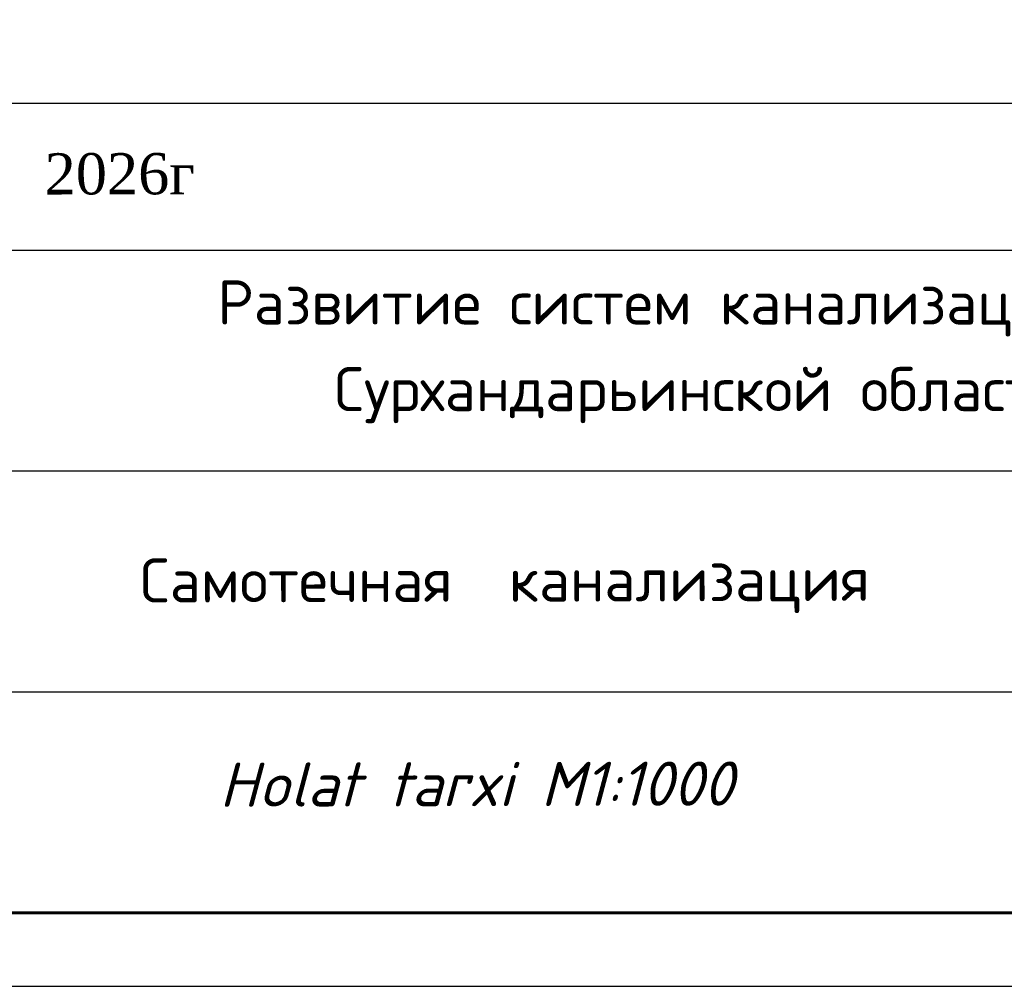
# Model space of a CAD drawing. Header units: inches. Extents: x -397 to 1532, y 9 to 603.
# Tile 2 of 29: x -100 to -33, y 9 to 75. Entities that reach past the tile are written whole.
import ezdxf

# ---------------------------------------------------------------- set-up
doc = ezdxf.new("R2010")
doc.units = ezdxf.units.IN
doc.header["$MEASUREMENT"] = 0
doc.layers.add('(002) Рамка', color=7, linetype='Continuous')
doc.layers.add('ливнеотвод', color=7, linetype='Continuous')
doc.layers.add('0_Ном._пера__7', color=7, linetype='Continuous', lineweight=60)
doc.styles.add('ISOCPEUR', font='isocpeui.ttf')
doc.styles.get("Standard").update_dxf_attribs({"font": 'arial.ttf'})

msp = doc.modelspace()

# ---------------------------------------------------------------- linework, layer by layer
at = {"color": 7}
for p, q in [((18.567, 69.377), (-166.433, 69.377)), ((18.567, 59.377), (-166.433, 59.377)), ((18.567, 44.377), (-166.433, 44.377)), ((-29.433, 29.377), (-166.433, 29.377)), ((-166.433, 14.377), (18.567, 14.377)), ((-166.433, 14.377), (18.567, 14.377))]:
    msp.add_line(p, q, dxfattribs=at)
at = {"transparency": 33554687}
msp.add_lwpolyline([(-397.202, 9.377), (23.567, 9.377), (23.567, 306.377), (-397.202, 306.377)], close=True, dxfattribs=at)
at = {"layer": 'ливнеотвод', "linetype": 'Continuous', "lineweight": 60, "transparency": 33554687}
msp.add_lwpolyline([(-377.202, 14.377), (18.567, 14.377), (18.567, 301.377), (-377.202, 301.377)], close=True, dxfattribs=at)

# ---------------------------------------------------------------- texts
at = {"layer": '(002) Рамка', "color": 0, "char_height": 3, "width": 117.72935, "attachment_point": 1, "style": 'ISOCPEUR'}
for s, insert in [('{\\fISOCPEUR|b0|i0|c204|p34;\\C7;Развитие систем канализац р/ц \\fArial|b0|i0|c204|p34;Қ\\fISOCPEUR|b0|i0|c204|p34;ум\\fArial|b0|i0|c204|p34;қ\\fISOCPEUR|b0|i0|c204|p34;ур\\fArial|b0|i0|c204|p34;ғ\\fISOCPEUR|b0|i0|c204|p34;он}', (-86.175, 57.35)), ('{\\fISOCPEUR|b0|i0|c204|p34;\\C7;Сурхандарьинской области}', (-78.225, 51.461))]:
    msp.add_mtext(s, dxfattribs=dict(at, insert=insert))
at = {"layer": '0_Ном._пера__7', "linetype": 'Continuous', "lineweight": 0, "insert": (-92.814, 66), "char_height": 2.80417, "attachment_point": 2, "rotation": 0.12626}
msp.add_mtext('{\\fTimes New Roman|b0|i0|c204|p18;2026г}', dxfattribs=at)
at = {"layer": '0_Ном._пера__7', "linetype": 'Continuous', "lineweight": 0, "insert": (-67.597, 38.51), "char_height": 3, "width": 97.2081, "attachment_point": 2, "rotation": 0.12626, "style": 'ISOCPEUR'}
msp.add_mtext('{\\fISOCPEUR|b0|i0|c204|p34; Самотечная  канализация }', dxfattribs=at)
at = {"layer": '0_Ном._пера__7', "linetype": 'Continuous', "lineweight": 0, "insert": (-68.582, 24.619), "char_height": 3, "width": 97.2081, "attachment_point": 2, "rotation": 0.12626}
msp.add_mtext('{\\fISOCPEUR|b0|i0|c204|p34;\\Q15;\\C0;Holat tarxi M1:1000}', dxfattribs=at)

doc.saveas('drawing.dxf')
